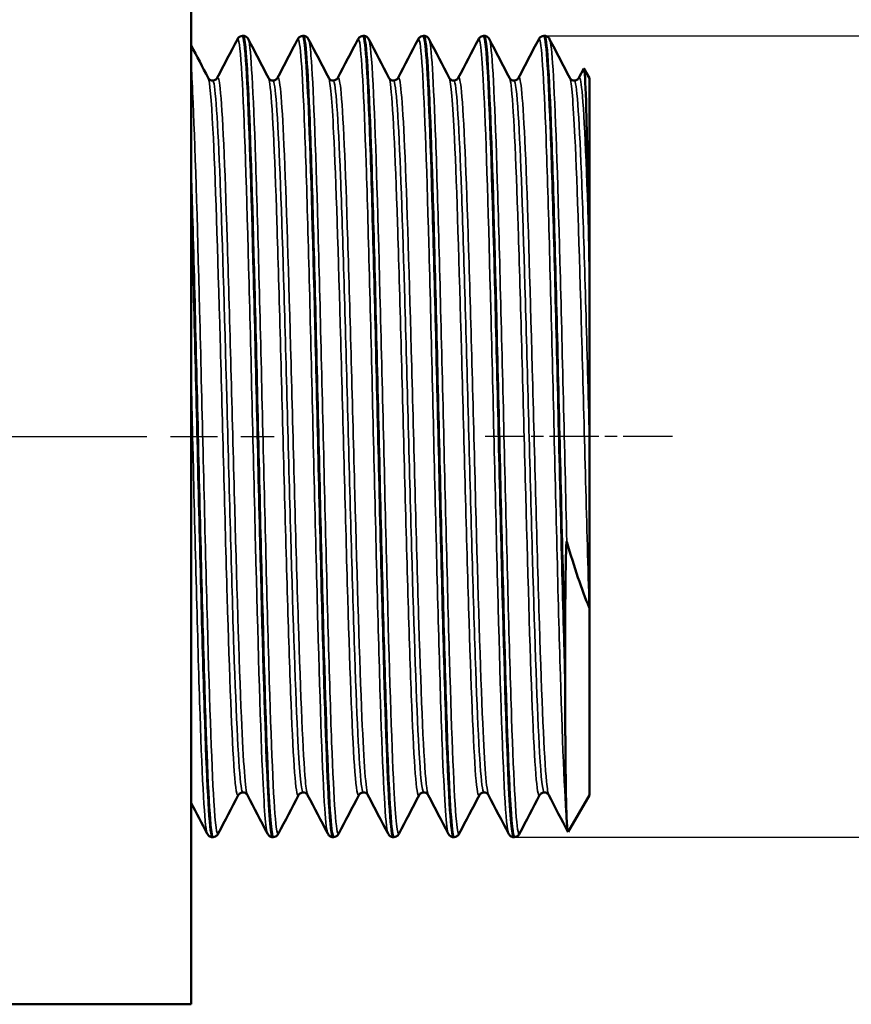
# Model space of a CAD drawing. Header units: millimetres. Extents: x -134 to 755, y -69 to 356.
# Tile 5 of 18: x 67 to 92, y 117 to 147. Entities that reach past the tile are written whole.
import ezdxf

# ---------------------------------------------------------------- set-up
doc = ezdxf.new("R2010")
doc.units = ezdxf.units.MM
doc.linetypes.add('CHAIN', pattern=[0.7087, 0.4724, -0.0591, 0.1181, -0.0591])
for name, color, linetype, lineweight in [('Видимые тонкие (ГОСТ)', 7, 'Continuous', 35), ('Видимый контур (ГОСТ)', 7, 'Continuous', 50), ('Осевая линия (ГОСТ)', 7, 'Continuous', 25), ('Размер (ГОСТ)', 7, 'Continuous', 25)]:
    doc.layers.add(name, color=color, linetype=linetype, lineweight=lineweight)
doc.styles.add('Обычный текст (ГОСТ)', font='GOST Common Italic.ttf')
doc.dimstyles.new('Обычный (ГОСТ)', dxfattribs={"dimtxt": 3.5, "dimasz": 3.5, "dimexe": 1, "dimexo": 0, "dimgap": 0.5, "dimtad": 1, "dimrnd": 1e-08, "dimtxsty": 'Обычный текст (ГОСТ)', "dimblk": 'Filled-1', "dimcen": 0.09, "dimdle": 15, "dimclrd": 256, "dimclre": 256, "dimclrt": 256, "dimazin": 2, "dimtfac": 0.714286, "dimtdec": 3, "dimtmove": 0, "dimatfit": 3, "dimfxl": 1, "dimtolj": 1, "dimlwd": 25, "dimlwe": 25, "dimarcsym": 0})

# ---------------------------------------------------------------- blocks, each defined once
blk = doc.blocks.new('Filled-1')
at = {"color": 0}
for p, q in [((0, 0), (-1, 0.1429)), ((-1, 0.1429), (-1, -0.1429)), ((-1, 0), (0, 0)), ((-1, -0.1429), (0, 0))]:
    blk.add_line(p, q, dxfattribs=at)
at = {"color": 0, "flags": 128}
blk.add_lwpolyline([(-1, -0.1429), (0, 0), (-1, 0.1429), (-1, -0.1429)], dxfattribs=at)
at = {"color": 0}
blk.add_solid([(-1, -0.1429), (0, 0), (-1, 0.1429), (-1, -0.1429)], dxfattribs=at)
blk = doc.blocks.new('*D12')
at = {"layer": 'Defpoints', "color": 0, "linetype": 'Continuous', "transparency": 16777216}
for p in [(82.527, 146.523), (81.637, 122.393), (104.571, 122.393)]:
    blk.add_point(p, dxfattribs=at)
at = {"layer": 'Размер (ГОСТ)', "linetype": 'Continuous', "lineweight": 25, "transparency": 16777216}
for p, q in [((82.527, 146.523), (105.571, 146.523)), ((104.571, 143.023), (104.571, 125.893)), ((81.637, 122.393), (105.571, 122.393))]:
    blk.add_line(p, q, dxfattribs=at)
at = {"layer": 'Размер (ГОСТ)', "linetype": 'Continuous', "lineweight": 25, "transparency": 16777216, "xscale": 3.5, "yscale": 3.5, "zscale": 3.5}
for p, rotation in [((104.571, 146.523), 90), ((104.571, 122.393), 270)]:
    blk.add_blockref('Filled-1', p, dxfattribs=dict(at, rotation=rotation))
at = {"layer": 'Размер (ГОСТ)', "linetype": 'Continuous', "lineweight": 25, "transparency": 16777216, "insert": (100.569, 126.471), "char_height": 3.5, "attachment_point": 1, "rotation": 90, "style": 'Обычный текст (ГОСТ)'}
blk.add_mtext('\\A1; \\fGOST Common|b0|i1;\\H3.5000;G 3/4"', dxfattribs=at)

msp = doc.modelspace()

# ---------------------------------------------------------------- linework, layer by layer
at = {"layer": 'Видимые тонкие (ГОСТ)'}
for points, knots in [([(74.198, 122.502), (74.147, 122.605), (74.096, 123.26), (74.045, 124.404), (73.976, 125.963), (73.907, 128.415), (73.838, 131.174), (73.768, 133.93), (73.699, 136.968), (73.63, 139.56), (73.558, 142.264), (73.486, 144.455), (73.414, 145.569), (73.372, 146.206), (73.331, 146.487), (73.29, 146.41)], [39.316248, 39.316248, 39.316248, 39.316248, 39.844106, 39.844106, 39.844106, 40.56289, 40.56289, 40.56289, 41.280957, 41.280957, 41.280957, 42.02968, 42.02968, 42.02968, 42.457841, 42.457841, 42.457841, 42.457841]), ([(76.014, 122.505), (75.984, 122.562), (75.953, 122.812), (75.923, 123.254), (75.854, 124.265), (75.785, 126.275), (75.716, 128.802), (75.646, 131.328), (75.577, 134.348), (75.508, 137.141), (75.439, 139.932), (75.37, 142.472), (75.301, 144.153), (75.236, 145.73), (75.171, 146.536), (75.106, 146.417)], [33.033063, 33.033063, 33.033063, 33.033063, 33.347234, 33.347234, 33.347234, 34.065546, 34.065546, 34.065546, 34.783514, 34.783514, 34.783514, 35.501158, 35.501158, 35.501158, 36.174655, 36.174655, 36.174655, 36.174655]), ([(81.462, 122.505), (81.423, 122.582), (81.384, 122.983), (81.344, 123.696), (81.275, 124.955), (81.206, 127.176), (81.136, 129.824), (81.067, 132.472), (80.998, 135.524), (80.929, 138.247), (80.859, 140.97), (80.79, 143.341), (80.721, 144.791), (80.665, 145.952), (80.61, 146.515), (80.554, 146.415)], [14.183507, 14.183507, 14.183507, 14.183507, 14.590995, 14.590995, 14.590995, 15.310599, 15.310599, 15.310599, 16.029996, 16.029996, 16.029996, 16.749193, 16.749193, 16.749193, 17.325099, 17.325099, 17.325099, 17.325099]), ([(74.529, 122.503), (74.506, 122.458), (74.484, 122.52), (74.461, 122.692), (74.392, 123.226), (74.323, 124.816), (74.253, 127.081), (74.184, 129.343), (74.115, 132.258), (74.045, 135.126), (73.976, 137.99), (73.907, 140.782), (73.838, 142.832), (73.768, 144.881), (73.699, 146.171), (73.63, 146.395), (73.627, 146.404), (73.624, 146.412), (73.621, 146.418)], [32.940383, 32.940383, 32.940383, 32.940383, 33.173336, 33.173336, 33.173336, 33.893781, 33.893781, 33.893781, 34.613357, 34.613357, 34.613357, 35.332141, 35.332141, 35.332141, 36.050208, 36.050208, 36.050208, 36.081976, 36.081976, 36.081976, 36.081976]), ([(76.345, 122.497), (76.343, 122.493), (76.341, 122.49), (76.339, 122.488), (76.269, 122.417), (76.2, 123.42), (76.131, 125.256), (76.062, 127.091), (75.992, 129.743), (75.923, 132.576), (75.854, 135.407), (75.785, 138.394), (75.716, 140.822), (75.646, 143.25), (75.577, 145.097), (75.508, 145.923), (75.484, 146.206), (75.461, 146.368), (75.437, 146.412)], [26.657198, 26.657198, 26.657198, 26.657198, 26.678756, 26.678756, 26.678756, 27.397811, 27.397811, 27.397811, 28.116485, 28.116485, 28.116485, 28.834797, 28.834797, 28.834797, 29.552765, 29.552765, 29.552765, 29.79879, 29.79879, 29.79879, 29.79879]), ([(77.83, 122.499), (77.819, 122.519), (77.808, 122.565), (77.797, 122.638), (77.728, 123.098), (77.658, 124.626), (77.588, 126.853), (77.519, 129.077), (77.449, 131.98), (77.38, 134.859), (77.31, 137.736), (77.241, 140.564), (77.171, 142.661), (77.102, 144.756), (77.032, 146.103), (76.963, 146.377), (76.949, 146.431), (76.936, 146.443), (76.922, 146.415)], [26.749877, 26.749877, 26.749877, 26.749877, 26.863845, 26.863845, 26.863845, 27.586105, 27.586105, 27.586105, 28.307848, 28.307848, 28.307848, 29.029095, 29.029095, 29.029095, 29.749864, 29.749864, 29.749864, 29.89147, 29.89147, 29.89147, 29.89147]), ([(78.161, 122.502), (78.109, 122.409), (78.058, 122.886), (78.006, 123.893), (77.936, 125.25), (77.867, 127.56), (77.797, 130.262), (77.728, 132.961), (77.658, 136.029), (77.588, 138.723), (77.519, 141.414), (77.449, 143.709), (77.38, 145.051), (77.337, 145.867), (77.295, 146.327), (77.253, 146.411)], [20.374012, 20.374012, 20.374012, 20.374012, 20.9103, 20.9103, 20.9103, 21.633096, 21.633096, 21.633096, 22.355355, 22.355355, 22.355355, 23.077099, 23.077099, 23.077099, 23.515605, 23.515605, 23.515605, 23.515605]), ([(79.646, 122.5), (79.589, 122.616), (79.532, 123.439), (79.475, 124.854), (79.405, 126.566), (79.336, 129.128), (79.267, 131.929), (79.198, 134.729), (79.129, 137.743), (79.06, 140.25), (78.99, 142.757), (78.921, 144.735), (78.852, 145.712), (78.814, 146.25), (78.776, 146.481), (78.738, 146.408)], [20.466692, 20.466692, 20.466692, 20.466692, 21.060418, 21.060418, 21.060418, 21.77834, 21.77834, 21.77834, 22.496098, 22.496098, 22.496098, 23.213698, 23.213698, 23.213698, 23.608285, 23.608285, 23.608285, 23.608285]), ([(79.977, 122.505), (79.948, 122.448), (79.919, 122.569), (79.89, 122.875), (79.82, 123.601), (79.751, 125.361), (79.682, 127.733), (79.613, 130.104), (79.544, 133.067), (79.475, 135.911), (79.405, 138.755), (79.336, 141.457), (79.267, 143.371), (79.201, 145.196), (79.135, 146.288), (79.069, 146.418)], [14.090827, 14.090827, 14.090827, 14.090827, 14.393316, 14.393316, 14.393316, 15.111578, 15.111578, 15.111578, 15.829668, 15.829668, 15.829668, 16.54759, 16.54759, 16.54759, 17.23242, 17.23242, 17.23242, 17.23242]), ([(81.793, 122.499), (81.782, 122.477), (81.771, 122.481), (81.761, 122.511), (81.691, 122.701), (81.622, 123.966), (81.553, 126), (81.483, 128.034), (81.414, 130.819), (81.344, 133.686), (81.275, 136.552), (81.206, 139.475), (81.136, 141.752), (81.067, 144.029), (80.998, 145.641), (80.929, 146.201), (80.914, 146.318), (80.9, 146.389), (80.885, 146.415)], [7.807642, 7.807642, 7.807642, 7.807642, 7.920402, 7.920402, 7.920402, 8.640431, 8.640431, 8.640431, 9.360246, 9.360246, 9.360246, 10.079849, 10.079849, 10.079849, 10.799247, 10.799247, 10.799247, 10.949235, 10.949235, 10.949235, 10.949235]), ([(83.219, 122.858), (83.15, 123.572), (83.08, 125.331), (83.011, 127.711), (82.941, 130.09), (82.872, 133.067), (82.802, 135.925), (82.733, 138.781), (82.663, 141.493), (82.594, 143.406), (82.524, 145.317), (82.455, 146.414), (82.385, 146.431), (82.38, 146.432), (82.375, 146.428), (82.37, 146.418)], [8.10451, 8.10451, 8.10451, 8.10451, 8.826182, 8.826182, 8.826182, 9.547605, 9.547605, 9.547605, 10.268784, 10.268784, 10.268784, 10.989723, 10.989723, 10.989723, 11.041914, 11.041914, 11.041914, 11.041914]), ([(83.219, 131.289), (83.15, 134.067), (83.08, 137.118), (83.011, 139.707), (82.941, 142.295), (82.872, 144.397), (82.802, 145.507), (82.769, 146.044), (82.735, 146.346), (82.701, 146.41)], [2.87376, 2.87376, 2.87376, 2.87376, 3.595433, 3.595433, 3.595433, 4.316856, 4.316856, 4.316856, 4.666049, 4.666049, 4.666049, 4.666049]), ([(72.713, 122.504), (72.669, 122.423), (72.625, 122.749), (72.581, 123.471), (72.512, 124.616), (72.442, 126.747), (72.373, 129.35), (72.304, 131.942), (72.234, 134.979), (72.165, 137.735), (72.096, 140.494), (72.027, 142.947), (71.957, 144.507), (71.938, 144.948), (71.918, 145.32), (71.899, 145.614)], [39.223568, 39.223568, 39.223568, 39.223568, 39.678795, 39.678795, 39.678795, 40.399992, 40.399992, 40.399992, 41.117921, 41.117921, 41.117921, 41.836652, 41.836652, 41.836652, 42.039992, 42.039992, 42.039992, 42.039992]), ([(73.592, 123.663), (73.532, 123.785), (73.472, 124.608), (73.412, 126.006), (73.34, 127.673), (73.269, 130.139), (73.198, 132.778), (73.126, 135.409), (73.055, 138.188), (72.984, 140.412), (72.913, 142.63), (72.842, 144.275), (72.771, 144.933), (72.742, 145.202), (72.713, 145.304), (72.684, 145.247)], [39.321219, 39.321219, 39.321219, 39.321219, 39.943364, 39.943364, 39.943364, 40.684693, 40.684693, 40.684693, 41.423914, 41.423914, 41.423914, 42.161363, 42.161363, 42.161363, 42.462812, 42.462812, 42.462812, 42.462812]), ([(75.408, 123.666), (75.385, 123.708), (75.362, 123.851), (75.339, 124.096), (75.267, 124.862), (75.196, 126.621), (75.124, 128.924), (75.052, 131.223), (74.981, 134.041), (74.909, 136.66), (74.838, 139.276), (74.766, 141.668), (74.695, 143.229), (74.63, 144.653), (74.565, 145.374), (74.5, 145.254)], [33.038034, 33.038034, 33.038034, 33.038034, 33.27638, 33.27638, 33.27638, 34.02026, 34.02026, 34.02026, 34.762681, 34.762681, 34.762681, 35.503927, 35.503927, 35.503927, 36.179626, 36.179626, 36.179626, 36.179626]), ([(77.224, 123.663), (77.164, 123.784), (77.104, 124.604), (77.044, 125.996), (76.973, 127.654), (76.902, 130.108), (76.831, 132.738), (76.76, 135.366), (76.688, 138.145), (76.617, 140.373), (76.546, 142.6), (76.475, 144.256), (76.404, 144.923), (76.375, 145.199), (76.345, 145.305), (76.316, 145.247)], [26.754848, 26.754848, 26.754848, 26.754848, 27.375482, 27.375482, 27.375482, 28.114591, 28.114591, 28.114591, 28.853232, 28.853232, 28.853232, 29.591424, 29.591424, 29.591424, 29.896441, 29.896441, 29.896441, 29.896441]), ([(79.04, 123.666), (79.02, 123.701), (79, 123.813), (78.98, 124.002), (78.907, 124.703), (78.833, 126.47), (78.759, 128.825), (78.687, 131.113), (78.616, 133.931), (78.544, 136.56), (78.473, 139.186), (78.401, 141.598), (78.329, 143.18), (78.264, 144.636), (78.198, 145.376), (78.132, 145.254)], [20.471663, 20.471663, 20.471663, 20.471663, 20.677538, 20.677538, 20.677538, 21.443192, 21.443192, 21.443192, 22.186817, 22.186817, 22.186817, 22.929801, 22.929801, 22.929801, 23.613256, 23.613256, 23.613256, 23.613256]), ([(80.856, 123.663), (80.799, 123.78), (80.742, 124.533), (80.684, 125.82), (80.613, 127.419), (80.542, 129.827), (80.471, 132.438), (80.4, 135.048), (80.329, 137.837), (80.258, 140.103), (80.187, 142.369), (80.116, 144.091), (80.045, 144.836), (80.013, 145.175), (79.98, 145.31), (79.948, 145.247)], [14.188478, 14.188478, 14.188478, 14.188478, 14.782492, 14.782492, 14.782492, 15.520039, 15.520039, 15.520039, 16.257386, 16.257386, 16.257386, 16.994537, 16.994537, 16.994537, 17.33007, 17.33007, 17.33007, 17.33007]), ([(82.672, 123.666), (82.65, 123.706), (82.628, 123.84), (82.606, 124.069), (82.535, 124.808), (82.463, 126.53), (82.392, 128.802), (82.321, 131.073), (82.25, 133.87), (82.178, 136.487), (82.107, 139.103), (82.036, 141.514), (81.965, 143.111), (81.898, 144.611), (81.831, 145.379), (81.764, 145.255)], [7.905292, 7.905292, 7.905292, 7.905292, 8.134688, 8.134688, 8.134688, 8.874273, 8.874273, 8.874273, 9.613611, 9.613611, 9.613611, 10.352706, 10.352706, 10.352706, 11.046885, 11.046885, 11.046885, 11.046885]), ([(83.89, 140.11), (83.819, 142.387), (83.747, 144.113), (83.676, 144.85), (83.644, 145.179), (83.612, 145.309), (83.58, 145.247)], [3.691693, 3.691693, 3.691693, 3.691693, 4.432872, 4.432872, 4.432872, 4.7637, 4.7637, 4.7637, 4.7637]), ([(73.319, 123.668), (73.278, 123.592), (73.238, 123.827), (73.198, 124.372), (73.126, 125.332), (73.055, 127.246), (72.984, 129.629), (72.913, 132.007), (72.842, 134.83), (72.771, 137.388), (72.698, 140.005), (72.625, 142.317), (72.553, 143.72), (72.505, 144.632), (72.458, 145.154), (72.411, 145.249)], [39.218597, 39.218597, 39.218597, 39.218597, 39.638534, 39.638534, 39.638534, 40.377755, 40.377755, 40.377755, 41.115204, 41.115204, 41.115204, 41.869475, 41.869475, 41.869475, 42.36019, 42.36019, 42.36019, 42.36019]), ([(73.455, 123.743), (73.437, 123.741), (73.418, 123.803), (73.4, 123.933), (73.328, 124.437), (73.257, 125.949), (73.185, 128.083), (73.114, 130.211), (73.043, 132.936), (72.971, 135.569), (72.9, 138.195), (72.829, 140.703), (72.758, 142.46), (72.688, 144.191), (72.617, 145.176), (72.547, 145.178)], [39.269908, 39.269908, 39.269908, 39.269908, 39.46106, 39.46106, 39.46106, 40.203846, 40.203846, 40.203846, 40.944533, 40.944533, 40.944533, 41.68346, 41.68346, 41.68346, 42.411501, 42.411501, 42.411501, 42.411501]), ([(75.135, 123.661), (75.131, 123.653), (75.128, 123.649), (75.124, 123.647), (75.052, 123.613), (74.981, 124.616), (74.909, 126.4), (74.838, 128.181), (74.766, 130.723), (74.695, 133.381), (74.624, 136.035), (74.552, 138.779), (74.481, 140.918), (74.41, 143.054), (74.339, 144.566), (74.267, 145.072), (74.254, 145.168), (74.24, 145.228), (74.227, 145.252)], [32.935412, 32.935412, 32.935412, 32.935412, 32.974101, 32.974101, 32.974101, 33.716522, 33.716522, 33.716522, 34.457768, 34.457768, 34.457768, 35.197925, 35.197925, 35.197925, 35.937077, 35.937077, 35.937077, 36.077005, 36.077005, 36.077005, 36.077005]), ([(75.271, 123.743), (75.219, 123.749), (75.167, 124.277), (75.114, 125.281), (75.043, 126.655), (74.971, 128.905), (74.899, 131.457), (74.828, 134.005), (74.756, 136.829), (74.685, 139.208), (74.613, 141.584), (74.542, 143.494), (74.47, 144.452), (74.435, 144.93), (74.399, 145.169), (74.363, 145.169)], [32.986723, 32.986723, 32.986723, 32.986723, 33.529892, 33.529892, 33.529892, 34.273843, 34.273843, 34.273843, 35.016618, 35.016618, 35.016618, 35.758302, 35.758302, 35.758302, 36.128316, 36.128316, 36.128316, 36.128316]), ([(76.951, 123.668), (76.911, 123.593), (76.871, 123.823), (76.831, 124.358), (76.76, 125.308), (76.688, 127.211), (76.617, 129.588), (76.546, 131.963), (76.475, 134.788), (76.404, 137.351), (76.333, 139.913), (76.262, 142.189), (76.191, 143.606), (76.142, 144.587), (76.092, 145.15), (76.043, 145.249)], [26.652227, 26.652227, 26.652227, 26.652227, 27.068433, 27.068433, 27.068433, 27.807073, 27.807073, 27.807073, 28.545265, 28.545265, 28.545265, 29.283029, 29.283029, 29.283029, 29.793819, 29.793819, 29.793819, 29.793819]), ([(77.087, 123.742), (77.071, 123.74), (77.055, 123.788), (77.039, 123.888), (76.968, 124.33), (76.896, 125.778), (76.825, 127.865), (76.754, 129.951), (76.682, 132.654), (76.611, 135.291), (76.54, 137.927), (76.468, 140.47), (76.397, 142.278), (76.326, 144.085), (76.255, 145.14), (76.183, 145.177), (76.182, 145.177), (76.181, 145.178), (76.179, 145.178)], [26.703538, 26.703538, 26.703538, 26.703538, 26.871298, 26.871298, 26.871298, 27.611971, 27.611971, 27.611971, 28.352174, 28.352174, 28.352174, 29.091928, 29.091928, 29.091928, 29.831252, 29.831252, 29.831252, 29.84513, 29.84513, 29.84513, 29.84513]), ([(78.767, 123.66), (78.765, 123.655), (78.762, 123.651), (78.759, 123.649), (78.687, 123.586), (78.616, 124.564), (78.544, 126.332), (78.473, 128.098), (78.401, 130.635), (78.329, 133.298), (78.258, 135.958), (78.186, 138.716), (78.115, 140.87), (78.043, 143.022), (77.972, 144.55), (77.9, 145.066), (77.887, 145.166), (77.873, 145.227), (77.859, 145.252)], [20.369042, 20.369042, 20.369042, 20.369042, 20.397033, 20.397033, 20.397033, 21.140658, 21.140658, 21.140658, 21.883642, 21.883642, 21.883642, 22.626009, 22.626009, 22.626009, 23.367778, 23.367778, 23.367778, 23.510634, 23.510634, 23.510634, 23.510634]), ([(78.904, 123.745), (78.855, 123.75), (78.806, 124.205), (78.757, 125.081), (78.686, 126.372), (78.614, 128.562), (78.542, 131.09), (78.47, 133.616), (78.398, 136.454), (78.327, 138.878), (78.255, 141.3), (78.183, 143.284), (78.112, 144.324), (78.073, 144.885), (78.034, 145.168), (77.996, 145.169)], [20.420352, 20.420352, 20.420352, 20.420352, 20.926427, 20.926427, 20.926427, 21.671632, 21.671632, 21.671632, 22.416195, 22.416195, 22.416195, 23.160137, 23.160137, 23.160137, 23.561945, 23.561945, 23.561945, 23.561945]), ([(80.583, 123.668), (80.546, 123.597), (80.509, 123.791), (80.471, 124.253), (80.4, 125.131), (80.329, 126.969), (80.258, 129.305), (80.187, 131.641), (80.116, 134.452), (80.045, 137.032), (79.974, 139.612), (79.903, 141.936), (79.832, 143.421), (79.78, 144.513), (79.728, 145.144), (79.675, 145.25)], [14.085856, 14.085856, 14.085856, 14.085856, 14.47388, 14.47388, 14.47388, 15.211227, 15.211227, 15.211227, 15.948378, 15.948378, 15.948378, 16.685339, 16.685339, 16.685339, 17.227449, 17.227449, 17.227449, 17.227449]), ([(80.72, 123.74), (80.708, 123.739), (80.697, 123.762), (80.686, 123.81), (80.615, 124.116), (80.544, 125.432), (80.472, 127.426), (80.401, 129.418), (80.33, 132.069), (80.259, 134.709), (80.188, 137.348), (80.117, 139.95), (80.045, 141.86), (79.974, 143.769), (79.903, 144.966), (79.832, 145.151), (79.825, 145.169), (79.818, 145.177), (79.812, 145.177)], [14.137167, 14.137167, 14.137167, 14.137167, 14.253356, 14.253356, 14.253356, 14.992478, 14.992478, 14.992478, 15.731399, 15.731399, 15.731399, 16.470123, 16.470123, 16.470123, 17.208656, 17.208656, 17.208656, 17.27876, 17.27876, 17.27876, 17.27876]), ([(82.399, 123.66), (82.397, 123.656), (82.395, 123.652), (82.392, 123.65), (82.321, 123.581), (82.25, 124.539), (82.178, 126.283), (82.107, 128.026), (82.036, 130.537), (81.965, 133.182), (81.894, 135.827), (81.822, 138.579), (81.751, 140.745), (81.68, 142.911), (81.609, 144.469), (81.538, 145.028), (81.522, 145.15), (81.507, 145.224), (81.491, 145.251)], [7.802671, 7.802671, 7.802671, 7.802671, 7.828114, 7.828114, 7.828114, 8.567452, 8.567452, 8.567452, 9.306547, 9.306547, 9.306547, 10.045406, 10.045406, 10.045406, 10.784034, 10.784034, 10.784034, 10.944264, 10.944264, 10.944264, 10.944264]), ([(82.536, 123.745), (82.49, 123.748), (82.444, 124.154), (82.397, 124.942), (82.326, 126.161), (82.255, 128.282), (82.183, 130.768), (82.112, 133.253), (82.041, 136.078), (81.969, 138.527), (81.898, 140.974), (81.827, 143.022), (81.755, 144.152), (81.713, 144.825), (81.67, 145.168), (81.628, 145.17)], [7.853982, 7.853982, 7.853982, 7.853982, 8.332504, 8.332504, 8.332504, 9.073425, 9.073425, 9.073425, 9.814102, 9.814102, 9.814102, 10.554542, 10.554542, 10.554542, 10.995574, 10.995574, 10.995574, 10.995574]), ([(83.89, 129.312), (83.819, 131.661), (83.747, 134.49), (83.676, 137.081), (83.604, 139.672), (83.533, 141.999), (83.462, 143.473), (83.41, 144.534), (83.359, 145.146), (83.307, 145.25)], [2.645534, 2.645534, 2.645534, 2.645534, 3.386713, 3.386713, 3.386713, 4.127613, 4.127613, 4.127613, 4.661078, 4.661078, 4.661078, 4.661078]), ([(83.899, 134.428), (83.827, 137.082), (83.756, 139.726), (83.684, 141.686), (83.612, 143.645), (83.541, 144.902), (83.469, 145.136), (83.461, 145.164), (83.452, 145.177), (83.444, 145.176)], [3.138807, 3.138807, 3.138807, 3.138807, 3.881578, 3.881578, 3.881578, 4.624069, 4.624069, 4.624069, 4.712389, 4.712389, 4.712389, 4.712389]), ([(72.382, 122.497), (72.379, 122.503), (72.376, 122.511), (72.373, 122.52), (72.304, 122.743), (72.234, 124.031), (72.165, 126.078), (72.096, 128.127), (72.027, 130.918), (71.957, 133.782), (71.938, 134.592), (71.918, 135.407), (71.899, 136.21)], [45.599433, 45.599433, 45.599433, 45.599433, 45.630741, 45.630741, 45.630741, 46.34867, 46.34867, 46.34867, 47.067402, 47.067402, 47.067402, 47.270741, 47.270741, 47.270741, 47.270741])]:
    msp.add_open_spline(points, degree=3, knots=knots, dxfattribs=at)
at = {"layer": 'Видимый контур (ГОСТ)'}
for p, q in [((71.899, 117.358), (71.899, 151.558)), ((73.447, 146.523), (73.464, 146.523)), ((75.263, 146.523), (75.28, 146.523)), ((77.079, 146.523), (77.096, 146.523)), ((78.895, 146.523), (78.912, 146.523)), ((80.711, 146.523), (80.728, 146.523)), ((82.527, 146.523), (82.544, 146.523)), ((83.58, 145.255), (83.727, 145.537)), ((83.899, 145.254), (83.735, 145.538)), ((83.899, 139.539), (83.899, 145.254)), ((83.899, 139.539), (83.899, 134.428)), ((83.899, 134.428), (83.899, 129.324)), ((83.899, 123.661), (83.899, 129.324)), ((83.166, 127.828), (83.166, 127.248)), ((83.899, 123.661), (83.257, 122.55)), ((72.539, 122.393), (72.556, 122.393)), ((74.355, 122.393), (74.372, 122.393)), ((76.171, 122.393), (76.188, 122.393)), ((77.987, 122.393), (78.004, 122.393)), ((79.803, 122.393), (79.82, 122.393)), ((81.619, 122.393), (81.636, 122.393)), ((50.929, 117.358), (71.899, 117.358))]:
    msp.add_line(p, q, dxfattribs=at)
for points, knots in [([(73.29, 146.418), (73.297, 146.433), (73.307, 146.45), (73.34, 146.482), (73.355, 146.494), (73.395, 146.514), (73.42, 146.521), (73.446, 146.523)], [0, 0, 0, 0, 0.02818101, 0.02818101, 0.04284015, 0.04284015, 0.05802253, 0.05802253, 0.05802253, 0.05802253]), ([(73.446, 146.515), (73.485, 146.515), (73.524, 146.2), (73.562, 145.574), (73.631, 144.451), (73.701, 142.338), (73.77, 139.741), (73.839, 137.144), (73.908, 134.086), (73.977, 131.299), (74.047, 128.512), (74.116, 126.02), (74.185, 124.418), (74.242, 123.107), (74.298, 122.402), (74.355, 122.396)], [-42.412568, -42.412568, -42.412568, -42.412568, -42.01235, -42.01235, -42.01235, -41.293956, -41.293956, -41.293956, -40.575771, -40.575771, -40.575771, -39.85779, -39.85779, -39.85779, -39.269908, -39.269908, -39.269908, -39.269908]), ([(73.464, 146.523), (73.501, 146.521), (73.535, 146.507), (73.579, 146.477), (73.592, 146.462), (73.61, 146.437), (73.616, 146.427), (73.621, 146.418)], [0, 0, 0, 0, 0.02098039, 0.02098039, 0.04046076, 0.04046076, 0.05799333, 0.05799333, 0.05799333, 0.05799333]), ([(74.372, 122.398), (74.322, 122.401), (74.272, 122.943), (74.222, 123.978), (74.153, 125.409), (74.084, 127.771), (74.014, 130.499), (73.945, 133.224), (73.876, 136.29), (73.807, 138.966), (73.738, 141.639), (73.669, 143.9), (73.6, 145.208), (73.555, 146.068), (73.509, 146.511), (73.464, 146.515)], [32.985656, 32.985656, 32.985656, 32.985656, 33.505113, 33.505113, 33.505113, 34.223196, 34.223196, 34.223196, 34.940501, 34.940501, 34.940501, 35.657103, 35.657103, 35.657103, 36.128316, 36.128316, 36.128316, 36.128316]), ([(75.106, 146.418), (75.114, 146.433), (75.123, 146.45), (75.156, 146.482), (75.171, 146.494), (75.211, 146.514), (75.236, 146.521), (75.263, 146.523)], [0, 0, 0, 0, 0.02818101, 0.02818101, 0.04284015, 0.04284015, 0.05802253, 0.05802253, 0.05802253, 0.05802253]), ([(75.263, 146.519), (75.318, 146.515), (75.373, 145.844), (75.429, 144.586), (75.498, 143.02), (75.567, 140.559), (75.636, 137.789), (75.705, 135.019), (75.774, 131.965), (75.843, 129.354), (75.912, 126.743), (75.981, 124.598), (76.05, 123.43), (76.09, 122.748), (76.131, 122.402), (76.171, 122.4)], [-36.129382, -36.129382, -36.129382, -36.129382, -35.553919, -35.553919, -35.553919, -34.837233, -34.837233, -34.837233, -34.120713, -34.120713, -34.120713, -33.404356, -33.404356, -33.404356, -32.986723, -32.986723, -32.986723, -32.986723]), ([(75.28, 146.523), (75.317, 146.521), (75.351, 146.507), (75.395, 146.477), (75.408, 146.462), (75.426, 146.437), (75.432, 146.427), (75.437, 146.418)], [0, 0, 0, 0, 0.02098039, 0.02098039, 0.04046076, 0.04046076, 0.05799333, 0.05799333, 0.05799333, 0.05799333]), ([(76.188, 122.401), (76.157, 122.399), (76.125, 122.606), (76.094, 123.024), (76.025, 123.946), (75.956, 125.883), (75.887, 128.374), (75.818, 130.864), (75.749, 133.885), (75.679, 136.717), (75.61, 139.548), (75.541, 142.165), (75.472, 143.945), (75.408, 145.6), (75.344, 146.518), (75.28, 146.522)], [26.702471, 26.702471, 26.702471, 26.702471, 27.028596, 27.028596, 27.028596, 27.745837, 27.745837, 27.745837, 28.46272, 28.46272, 28.46272, 29.179264, 29.179264, 29.179264, 29.84513, 29.84513, 29.84513, 29.84513]), ([(76.922, 146.418), (76.93, 146.433), (76.94, 146.45), (76.972, 146.482), (76.987, 146.494), (77.027, 146.514), (77.052, 146.521), (77.079, 146.523)], [0, 0, 0, 0, 0.02818101, 0.02818101, 0.04284015, 0.04284015, 0.05802253, 0.05802253, 0.05802253, 0.05802253]), ([(77.079, 146.522), (77.086, 146.523), (77.093, 146.513), (77.1, 146.491), (77.169, 146.283), (77.239, 144.989), (77.308, 142.922), (77.378, 140.856), (77.447, 138.036), (77.517, 135.142), (77.586, 132.25), (77.655, 129.309), (77.725, 127.027), (77.794, 124.747), (77.863, 123.144), (77.933, 122.604), (77.951, 122.464), (77.969, 122.395), (77.987, 122.398)], [-29.846197, -29.846197, -29.846197, -29.846197, -29.773207, -29.773207, -29.773207, -29.051893, -29.051893, -29.051893, -28.331108, -28.331108, -28.331108, -27.610835, -27.610835, -27.610835, -26.891052, -26.891052, -26.891052, -26.703538, -26.703538, -26.703538, -26.703538]), ([(77.096, 146.523), (77.133, 146.521), (77.167, 146.507), (77.211, 146.477), (77.224, 146.462), (77.242, 146.437), (77.248, 146.427), (77.253, 146.418)], [0, 0, 0, 0, 0.02098039, 0.02098039, 0.04046076, 0.04046076, 0.05799333, 0.05799333, 0.05799333, 0.05799333]), ([(78.004, 122.396), (77.991, 122.394), (77.978, 122.428), (77.965, 122.501), (77.896, 122.888), (77.826, 124.353), (77.757, 126.542), (77.687, 128.73), (77.618, 131.621), (77.549, 134.52), (77.479, 137.417), (77.41, 140.295), (77.34, 142.462), (77.271, 144.628), (77.202, 146.065), (77.132, 146.428), (77.12, 146.491), (77.108, 146.521), (77.096, 146.52)], [20.419285, 20.419285, 20.419285, 20.419285, 20.554216, 20.554216, 20.554216, 21.27553, 21.27553, 21.27553, 21.996314, 21.996314, 21.996314, 22.716588, 22.716588, 22.716588, 23.436371, 23.436371, 23.436371, 23.561945, 23.561945, 23.561945, 23.561945]), ([(78.738, 146.418), (78.746, 146.433), (78.756, 146.45), (78.788, 146.482), (78.803, 146.494), (78.843, 146.514), (78.868, 146.521), (78.895, 146.523)], [0, 0, 0, 0, 0.02818101, 0.02818101, 0.04284015, 0.04284015, 0.05802253, 0.05802253, 0.05802253, 0.05802253]), ([(78.895, 146.516), (78.92, 146.519), (78.946, 146.384), (78.971, 146.107), (79.04, 145.357), (79.109, 143.571), (79.178, 141.175), (79.248, 138.78), (79.317, 135.796), (79.386, 132.936), (79.455, 130.077), (79.524, 127.367), (79.593, 125.45), (79.662, 123.533), (79.731, 122.427), (79.8, 122.393), (79.801, 122.393), (79.802, 122.393), (79.803, 122.393)], [-23.563012, -23.563012, -23.563012, -23.563012, -23.298827, -23.298827, -23.298827, -22.581586, -22.581586, -22.581586, -21.864703, -21.864703, -21.864703, -21.148159, -21.148159, -21.148159, -20.431935, -20.431935, -20.431935, -20.420352, -20.420352, -20.420352, -20.420352]), ([(78.912, 146.523), (78.949, 146.521), (78.983, 146.507), (79.027, 146.477), (79.04, 146.462), (79.058, 146.437), (79.064, 146.427), (79.069, 146.418)], [0, 0, 0, 0, 0.02098039, 0.02098039, 0.04046076, 0.04046076, 0.05799333, 0.05799333, 0.05799333, 0.05799333]), ([(79.82, 122.394), (79.759, 122.397), (79.698, 123.231), (79.636, 124.754), (79.567, 126.467), (79.498, 129.037), (79.429, 131.851), (79.36, 134.665), (79.291, 137.698), (79.222, 140.229), (79.153, 142.759), (79.084, 144.764), (79.015, 145.767), (78.981, 146.266), (78.946, 146.515), (78.912, 146.514)], [14.1361, 14.1361, 14.1361, 14.1361, 14.773504, 14.773504, 14.773504, 15.49019, 15.49019, 15.49019, 16.206709, 16.206709, 16.206709, 16.923067, 16.923067, 16.923067, 17.27876, 17.27876, 17.27876, 17.27876]), ([(80.554, 146.418), (80.562, 146.433), (80.572, 146.45), (80.604, 146.482), (80.619, 146.494), (80.659, 146.514), (80.684, 146.521), (80.711, 146.523)], [0, 0, 0, 0, 0.02818101, 0.02818101, 0.04284015, 0.04284015, 0.05802253, 0.05802253, 0.05802253, 0.05802253]), ([(80.711, 146.516), (80.755, 146.514), (80.799, 146.098), (80.843, 145.287), (80.912, 144.015), (80.981, 141.779), (81.051, 139.114), (81.12, 136.453), (81.189, 133.388), (81.258, 130.651), (81.327, 127.916), (81.396, 125.532), (81.465, 124.067), (81.517, 122.977), (81.568, 122.405), (81.619, 122.398)], [-17.279826, -17.279826, -17.279826, -17.279826, -16.82231, -16.82231, -16.82231, -16.104226, -16.104226, -16.104226, -15.386921, -15.386921, -15.386921, -14.670319, -14.670319, -14.670319, -14.137167, -14.137167, -14.137167, -14.137167]), ([(80.728, 146.523), (80.765, 146.521), (80.799, 146.507), (80.843, 146.477), (80.856, 146.462), (80.875, 146.437), (80.88, 146.427), (80.885, 146.418)], [0, 0, 0, 0, 0.02098039, 0.02098039, 0.04046076, 0.04046076, 0.05799333, 0.05799333, 0.05799333, 0.05799333]), ([(81.637, 122.4), (81.592, 122.401), (81.547, 122.826), (81.503, 123.653), (81.434, 124.938), (81.365, 127.185), (81.295, 129.856), (81.226, 132.526), (81.157, 135.596), (81.088, 138.332), (81.019, 141.066), (80.949, 143.443), (80.88, 144.892), (80.83, 145.954), (80.779, 146.512), (80.728, 146.518)], [7.852915, 7.852915, 7.852915, 7.852915, 8.315072, 8.315072, 8.315072, 9.033466, 9.033466, 9.033466, 9.751652, 9.751652, 9.751652, 10.469633, 10.469633, 10.469633, 10.995574, 10.995574, 10.995574, 10.995574]), ([(82.37, 146.418), (82.378, 146.433), (82.388, 146.45), (82.421, 146.482), (82.435, 146.494), (82.475, 146.514), (82.501, 146.521), (82.527, 146.523)], [0, 0, 0, 0, 0.02818101, 0.02818101, 0.04284015, 0.04284015, 0.05802253, 0.05802253, 0.05802253, 0.05802253]), ([(82.527, 146.522), (82.593, 146.522), (82.659, 145.544), (82.726, 143.794), (82.795, 141.97), (82.864, 139.323), (82.933, 136.484), (83.002, 133.643), (83.071, 130.634), (83.14, 128.174), (83.149, 127.856), (83.158, 127.547), (83.166, 127.248)], [-10.996641, -10.996641, -10.996641, -10.996641, -10.309651, -10.309651, -10.309651, -9.593496, -9.593496, -9.593496, -8.877013, -8.877013, -8.877013, -8.784275, -8.784275, -8.784275, -8.784275]), ([(83.166, 127.828), (83.097, 130.248), (83.028, 133.254), (82.958, 136.123), (82.889, 138.991), (82.82, 141.696), (82.75, 143.589), (82.682, 145.461), (82.613, 146.522), (82.544, 146.523)], [2.559837, 2.559837, 2.559837, 2.559837, 3.280072, 3.280072, 3.280072, 4.000061, 4.000061, 4.000061, 4.712389, 4.712389, 4.712389, 4.712389]), ([(82.545, 146.523), (82.581, 146.521), (82.615, 146.507), (82.659, 146.477), (82.672, 146.462), (82.691, 146.437), (82.697, 146.427), (82.701, 146.418)], [0, 0, 0, 0, 0.02098039, 0.02098039, 0.04046076, 0.04046076, 0.05799333, 0.05799333, 0.05799333, 0.05799333]), ([(83.89, 140.11), (83.877, 140.925), (83.864, 141.674), (83.837, 143.01), (83.824, 143.589), (83.791, 144.781), (83.771, 145.248), (83.744, 145.521), (83.735, 145.553), (83.727, 145.537)], [-5.04936, -5.04936, -5.04936, -5.04936, -4.766109, -4.766109, -4.481088, -4.481088, -4.050631, -4.050631, -3.871333, -3.871333, -3.871333, -3.871333]), ([(72.411, 145.255), (72.414, 145.249), (72.419, 145.238), (72.446, 145.212), (72.46, 145.202), (72.497, 145.184), (72.522, 145.178), (72.547, 145.178)], [0, 0, 0, 0, 0.0282149, 0.0282149, 0.04301792, 0.04301792, 0.0583715, 0.0583715, 0.0583715, 0.0583715]), ([(72.547, 145.178), (72.583, 145.178), (72.617, 145.191), (72.656, 145.218), (72.666, 145.23), (72.679, 145.246), (72.682, 145.252), (72.684, 145.255)], [0, 0, 0, 0, 0.02189112, 0.02189112, 0.04086369, 0.04086369, 0.05834631, 0.05834631, 0.05834631, 0.05834631]), ([(74.227, 145.255), (74.23, 145.249), (74.235, 145.238), (74.262, 145.212), (74.276, 145.202), (74.313, 145.184), (74.338, 145.178), (74.363, 145.178)], [0, 0, 0, 0, 0.0282149, 0.0282149, 0.04301792, 0.04301792, 0.0583715, 0.0583715, 0.0583715, 0.0583715]), ([(74.363, 145.178), (74.399, 145.178), (74.433, 145.191), (74.472, 145.218), (74.482, 145.23), (74.495, 145.246), (74.498, 145.252), (74.5, 145.255)], [0, 0, 0, 0, 0.02189112, 0.02189112, 0.04086369, 0.04086369, 0.05834631, 0.05834631, 0.05834631, 0.05834631]), ([(76.043, 145.255), (76.046, 145.249), (76.051, 145.238), (76.079, 145.212), (76.092, 145.202), (76.13, 145.184), (76.154, 145.178), (76.179, 145.178)], [0, 0, 0, 0, 0.0282149, 0.0282149, 0.04301792, 0.04301792, 0.0583715, 0.0583715, 0.0583715, 0.0583715]), ([(76.179, 145.178), (76.215, 145.178), (76.249, 145.191), (76.288, 145.218), (76.299, 145.23), (76.311, 145.246), (76.314, 145.252), (76.316, 145.255)], [0, 0, 0, 0, 0.02189112, 0.02189112, 0.04086369, 0.04086369, 0.05834631, 0.05834631, 0.05834631, 0.05834631]), ([(77.859, 145.255), (77.862, 145.249), (77.867, 145.238), (77.895, 145.212), (77.908, 145.202), (77.946, 145.184), (77.97, 145.178), (77.996, 145.178)], [0, 0, 0, 0, 0.0282149, 0.0282149, 0.04301792, 0.04301792, 0.0583715, 0.0583715, 0.0583715, 0.0583715]), ([(77.996, 145.178), (78.031, 145.178), (78.065, 145.191), (78.104, 145.218), (78.115, 145.23), (78.127, 145.246), (78.13, 145.252), (78.132, 145.255)], [0, 0, 0, 0, 0.02189112, 0.02189112, 0.04086369, 0.04086369, 0.05834631, 0.05834631, 0.05834631, 0.05834631]), ([(79.675, 145.255), (79.678, 145.249), (79.684, 145.238), (79.711, 145.212), (79.724, 145.202), (79.762, 145.184), (79.787, 145.178), (79.812, 145.178)], [0, 0, 0, 0, 0.0282149, 0.0282149, 0.04301792, 0.04301792, 0.0583715, 0.0583715, 0.0583715, 0.0583715]), ([(79.812, 145.178), (79.847, 145.178), (79.882, 145.191), (79.921, 145.218), (79.931, 145.23), (79.943, 145.246), (79.946, 145.252), (79.948, 145.255)], [0, 0, 0, 0, 0.02189112, 0.02189112, 0.04086369, 0.04086369, 0.05834631, 0.05834631, 0.05834631, 0.05834631]), ([(81.491, 145.255), (81.494, 145.249), (81.5, 145.238), (81.527, 145.212), (81.54, 145.202), (81.578, 145.184), (81.603, 145.178), (81.628, 145.178)], [0, 0, 0, 0, 0.0282149, 0.0282149, 0.04301792, 0.04301792, 0.0583715, 0.0583715, 0.0583715, 0.0583715]), ([(81.628, 145.178), (81.664, 145.178), (81.698, 145.191), (81.737, 145.218), (81.747, 145.23), (81.759, 145.246), (81.762, 145.252), (81.764, 145.255)], [0, 0, 0, 0, 0.02189112, 0.02189112, 0.04086369, 0.04086369, 0.05834631, 0.05834631, 0.05834631, 0.05834631]), ([(83.307, 145.255), (83.31, 145.249), (83.316, 145.238), (83.343, 145.212), (83.356, 145.202), (83.394, 145.184), (83.419, 145.178), (83.444, 145.178)], [0, 0, 0, 0, 0.0282149, 0.0282149, 0.04301792, 0.04301792, 0.0583715, 0.0583715, 0.0583715, 0.0583715]), ([(83.444, 145.178), (83.48, 145.178), (83.514, 145.191), (83.553, 145.218), (83.563, 145.23), (83.575, 145.246), (83.578, 145.252), (83.58, 145.255)], [0, 0, 0, 0, 0.02189112, 0.02189112, 0.04086369, 0.04086369, 0.05834631, 0.05834631, 0.05834631, 0.05834631]), ([(72.556, 122.393), (72.553, 122.393), (72.55, 122.394), (72.547, 122.398), (72.478, 122.48), (72.409, 123.645), (72.34, 125.612), (72.271, 127.571), (72.202, 130.308), (72.133, 133.172), (72.064, 136.037), (71.995, 139.004), (71.925, 141.366), (71.917, 141.672), (71.908, 141.968), (71.899, 142.253)], [39.268841, 39.268841, 39.268841, 39.268841, 39.298556, 39.298556, 39.298556, 40.017772, 40.017772, 40.017772, 40.733926, 40.733926, 40.733926, 41.45041, 41.45041, 41.45041, 41.543148, 41.543148, 41.543148, 41.543148]), ([(71.899, 141.699), (71.968, 139.382), (72.037, 136.423), (72.107, 133.535), (72.176, 130.648), (72.246, 127.857), (72.315, 125.832), (72.384, 123.808), (72.454, 122.568), (72.523, 122.411), (72.528, 122.399), (72.533, 122.393), (72.539, 122.393)], [-47.767586, -47.767586, -47.767586, -47.767586, -47.04735, -47.04735, -47.04735, -46.327362, -46.327362, -46.327362, -45.607616, -45.607616, -45.607616, -45.553093, -45.553093, -45.553093, -45.553093]), ([(83.166, 127.828), (83.167, 129.17), (83.178, 130.345), (83.195, 131.028), (83.2, 131.171), (83.208, 131.255), (83.209, 131.271), (83.212, 131.285), (83.212, 131.288), (83.213, 131.291), (83.214, 131.292), (83.214, 131.294), (83.215, 131.294), (83.215, 131.295), (83.215, 131.295), (83.216, 131.295), (83.216, 131.295), (83.217, 131.295), (83.217, 131.294), (83.218, 131.293), (83.219, 131.291), (83.219, 131.289)], [-0.08370837, -0.08370837, -0.08370837, -0.08370837, -0.02775458, -0.02775458, -0.00695173, -0.00695173, -0.00317568, -0.00317568, -0.00214868, -0.00214868, -0.00173698, -0.00173698, -0.00150683, -0.00150683, -0.00131944, -0.00131944, -0.00110964, -0.00110964, -0.00078481, -0.00078481, 0, 0, 0, 0]), ([(83.219, 131.289), (83.329, 130.908), (83.441, 130.548), (83.664, 129.888), (83.776, 129.587), (83.89, 129.312)], [-0.2926287, -0.2926287, -0.2926287, -0.2926287, -0.1433751, -0.1433751, 0, 0, 0, 0]), ([(83.89, 129.312), (83.891, 129.31), (83.891, 129.309), (83.892, 129.308), (83.893, 129.308), (83.893, 129.308), (83.894, 129.308), (83.894, 129.309), (83.894, 129.309), (83.895, 129.31), (83.895, 129.311), (83.896, 129.313), (83.897, 129.315), (83.898, 129.319), (83.898, 129.321), (83.899, 129.324)], [-0.61875625, -0.61875625, -0.61875625, -0.61875625, -0.61079654, -0.61079654, -0.60798603, -0.60798603, -0.60582736, -0.60582736, -0.60350584, -0.60350584, -0.60006669, -0.60006669, -0.59362257, -0.59362257, -0.58629588, -0.58629588, -0.58629588, -0.58629588]), ([(83.219, 122.858), (83.202, 123.163), (83.19, 123.697), (83.173, 125.184), (83.167, 126.139), (83.166, 127.248)], [-0.8193964, -0.8193964, -0.8193964, -0.8193964, -0.415149, -0.415149, 0, 0, 0, 0]), ([(73.455, 123.738), (73.419, 123.738), (73.385, 123.724), (73.346, 123.698), (73.336, 123.686), (73.324, 123.669), (73.321, 123.664), (73.319, 123.66)], [0, 0, 0, 0, 0.02189112, 0.02189112, 0.04086369, 0.04086369, 0.05834631, 0.05834631, 0.05834631, 0.05834631]), ([(73.592, 123.66), (73.589, 123.666), (73.583, 123.677), (73.556, 123.703), (73.543, 123.714), (73.505, 123.731), (73.48, 123.738), (73.455, 123.738)], [0, 0, 0, 0, 0.0282149, 0.0282149, 0.04301792, 0.04301792, 0.0583715, 0.0583715, 0.0583715, 0.0583715]), ([(75.271, 123.738), (75.236, 123.738), (75.202, 123.724), (75.162, 123.698), (75.152, 123.686), (75.14, 123.669), (75.137, 123.664), (75.135, 123.66)], [0, 0, 0, 0, 0.02189112, 0.02189112, 0.04086369, 0.04086369, 0.05834631, 0.05834631, 0.05834631, 0.05834631]), ([(75.408, 123.66), (75.405, 123.666), (75.4, 123.677), (75.372, 123.703), (75.359, 123.714), (75.321, 123.731), (75.296, 123.738), (75.271, 123.738)], [0, 0, 0, 0, 0.0282149, 0.0282149, 0.04301792, 0.04301792, 0.0583715, 0.0583715, 0.0583715, 0.0583715]), ([(77.087, 123.738), (77.052, 123.738), (77.018, 123.724), (76.979, 123.698), (76.968, 123.686), (76.956, 123.669), (76.953, 123.664), (76.951, 123.66)], [0, 0, 0, 0, 0.02189112, 0.02189112, 0.04086369, 0.04086369, 0.05834631, 0.05834631, 0.05834631, 0.05834631]), ([(77.224, 123.66), (77.221, 123.666), (77.216, 123.677), (77.188, 123.703), (77.175, 123.714), (77.137, 123.731), (77.113, 123.738), (77.087, 123.738)], [0, 0, 0, 0, 0.0282149, 0.0282149, 0.04301792, 0.04301792, 0.0583715, 0.0583715, 0.0583715, 0.0583715]), ([(78.904, 123.738), (78.868, 123.738), (78.834, 123.724), (78.795, 123.698), (78.784, 123.686), (78.772, 123.669), (78.769, 123.664), (78.767, 123.66)], [0, 0, 0, 0, 0.02189112, 0.02189112, 0.04086369, 0.04086369, 0.05834631, 0.05834631, 0.05834631, 0.05834631]), ([(79.04, 123.66), (79.037, 123.666), (79.032, 123.677), (79.004, 123.703), (78.991, 123.714), (78.954, 123.731), (78.929, 123.738), (78.904, 123.738)], [0, 0, 0, 0, 0.0282149, 0.0282149, 0.04301792, 0.04301792, 0.0583715, 0.0583715, 0.0583715, 0.0583715]), ([(80.72, 123.738), (80.684, 123.738), (80.65, 123.724), (80.611, 123.698), (80.601, 123.686), (80.588, 123.669), (80.585, 123.664), (80.583, 123.66)], [0, 0, 0, 0, 0.02189112, 0.02189112, 0.04086369, 0.04086369, 0.05834631, 0.05834631, 0.05834631, 0.05834631]), ([(80.856, 123.66), (80.853, 123.666), (80.848, 123.677), (80.821, 123.703), (80.807, 123.714), (80.77, 123.731), (80.745, 123.738), (80.72, 123.738)], [0, 0, 0, 0, 0.0282149, 0.0282149, 0.04301792, 0.04301792, 0.0583715, 0.0583715, 0.0583715, 0.0583715]), ([(82.536, 123.738), (82.5, 123.738), (82.466, 123.724), (82.427, 123.698), (82.417, 123.686), (82.404, 123.669), (82.401, 123.664), (82.399, 123.66)], [0, 0, 0, 0, 0.02189112, 0.02189112, 0.04086369, 0.04086369, 0.05834631, 0.05834631, 0.05834631, 0.05834631]), ([(82.672, 123.66), (82.669, 123.666), (82.664, 123.677), (82.637, 123.703), (82.623, 123.714), (82.586, 123.731), (82.561, 123.738), (82.536, 123.738)], [0, 0, 0, 0, 0.0282149, 0.0282149, 0.04301792, 0.04301792, 0.0583715, 0.0583715, 0.0583715, 0.0583715]), ([(72.538, 122.393), (72.502, 122.394), (72.468, 122.408), (72.424, 122.439), (72.411, 122.454), (72.392, 122.478), (72.386, 122.488), (72.382, 122.497)], [0, 0, 0, 0, 0.02098039, 0.02098039, 0.04046076, 0.04046076, 0.05799333, 0.05799333, 0.05799333, 0.05799333]), ([(72.713, 122.497), (72.705, 122.482), (72.695, 122.465), (72.662, 122.433), (72.648, 122.421), (72.608, 122.401), (72.582, 122.394), (72.556, 122.393)], [0, 0, 0, 0, 0.02818101, 0.02818101, 0.04284015, 0.04284015, 0.05802253, 0.05802253, 0.05802253, 0.05802253]), ([(74.355, 122.393), (74.318, 122.394), (74.284, 122.408), (74.24, 122.439), (74.227, 122.454), (74.208, 122.478), (74.203, 122.488), (74.198, 122.497)], [0, 0, 0, 0, 0.02098039, 0.02098039, 0.04046076, 0.04046076, 0.05799333, 0.05799333, 0.05799333, 0.05799333]), ([(74.529, 122.497), (74.521, 122.482), (74.511, 122.465), (74.479, 122.433), (74.464, 122.421), (74.424, 122.401), (74.399, 122.394), (74.372, 122.393)], [0, 0, 0, 0, 0.02818101, 0.02818101, 0.04284015, 0.04284015, 0.05802253, 0.05802253, 0.05802253, 0.05802253]), ([(76.171, 122.393), (76.134, 122.394), (76.1, 122.408), (76.056, 122.439), (76.043, 122.454), (76.025, 122.478), (76.019, 122.488), (76.014, 122.497)], [0, 0, 0, 0, 0.02098039, 0.02098039, 0.04046076, 0.04046076, 0.05799333, 0.05799333, 0.05799333, 0.05799333]), ([(76.345, 122.497), (76.337, 122.482), (76.327, 122.465), (76.295, 122.433), (76.28, 122.421), (76.24, 122.401), (76.215, 122.394), (76.188, 122.393)], [0, 0, 0, 0, 0.02818101, 0.02818101, 0.04284015, 0.04284015, 0.05802253, 0.05802253, 0.05802253, 0.05802253]), ([(77.987, 122.393), (77.95, 122.394), (77.916, 122.408), (77.872, 122.439), (77.859, 122.454), (77.841, 122.478), (77.835, 122.488), (77.83, 122.497)], [0, 0, 0, 0, 0.02098039, 0.02098039, 0.04046076, 0.04046076, 0.05799333, 0.05799333, 0.05799333, 0.05799333]), ([(78.161, 122.497), (78.153, 122.482), (78.143, 122.465), (78.111, 122.433), (78.096, 122.421), (78.056, 122.401), (78.031, 122.394), (78.004, 122.393)], [0, 0, 0, 0, 0.02818101, 0.02818101, 0.04284015, 0.04284015, 0.05802253, 0.05802253, 0.05802253, 0.05802253]), ([(79.803, 122.393), (79.766, 122.394), (79.732, 122.408), (79.688, 122.439), (79.675, 122.454), (79.657, 122.478), (79.651, 122.488), (79.646, 122.497)], [0, 0, 0, 0, 0.02098039, 0.02098039, 0.04046076, 0.04046076, 0.05799333, 0.05799333, 0.05799333, 0.05799333]), ([(79.977, 122.497), (79.969, 122.482), (79.96, 122.465), (79.927, 122.433), (79.912, 122.421), (79.872, 122.401), (79.847, 122.394), (79.82, 122.393)], [0, 0, 0, 0, 0.02818101, 0.02818101, 0.04284015, 0.04284015, 0.05802253, 0.05802253, 0.05802253, 0.05802253]), ([(81.619, 122.393), (81.582, 122.394), (81.548, 122.408), (81.504, 122.439), (81.491, 122.454), (81.473, 122.478), (81.467, 122.488), (81.462, 122.497)], [0, 0, 0, 0, 0.02098039, 0.02098039, 0.04046076, 0.04046076, 0.05799333, 0.05799333, 0.05799333, 0.05799333]), ([(81.793, 122.497), (81.786, 122.482), (81.776, 122.465), (81.743, 122.433), (81.728, 122.421), (81.688, 122.401), (81.663, 122.394), (81.637, 122.393)], [0, 0, 0, 0, 0.02818101, 0.02818101, 0.04284015, 0.04284015, 0.05802253, 0.05802253, 0.05802253, 0.05802253])]:
    msp.add_open_spline(points, degree=3, knots=knots, dxfattribs=at)
for points in [[(71.899, 146.238), (72.069, 145.91), (72.24, 145.583), (72.411, 145.255)], [(72.684, 145.255), (72.886, 145.643), (73.088, 146.031), (73.29, 146.418)], [(73.621, 146.418), (73.823, 146.031), (74.025, 145.643), (74.227, 145.255)], [(74.5, 145.255), (74.702, 145.643), (74.904, 146.031), (75.106, 146.418)], [(75.437, 146.418), (75.639, 146.031), (75.841, 145.643), (76.043, 145.255)], [(76.316, 145.255), (76.518, 145.643), (76.72, 146.031), (76.922, 146.418)], [(77.253, 146.418), (77.455, 146.031), (77.657, 145.643), (77.859, 145.255)], [(78.132, 145.255), (78.334, 145.643), (78.536, 146.031), (78.738, 146.418)], [(79.069, 146.418), (79.271, 146.031), (79.473, 145.643), (79.675, 145.255)], [(79.948, 145.255), (80.15, 145.643), (80.352, 146.031), (80.554, 146.418)], [(80.885, 146.418), (81.087, 146.031), (81.289, 145.643), (81.491, 145.255)], [(81.764, 145.255), (81.966, 145.643), (82.168, 146.031), (82.37, 146.418)], [(82.701, 146.418), (82.903, 146.031), (83.105, 145.643), (83.307, 145.255)], [(83.899, 139.539), (83.896, 139.732), (83.893, 139.922), (83.89, 140.11)], [(73.319, 123.66), (73.117, 123.273), (72.915, 122.885), (72.713, 122.497)], [(74.198, 122.497), (73.996, 122.885), (73.794, 123.273), (73.592, 123.66)], [(75.135, 123.66), (74.933, 123.273), (74.731, 122.885), (74.529, 122.497)], [(76.014, 122.497), (75.812, 122.885), (75.61, 123.273), (75.408, 123.66)], [(76.951, 123.66), (76.749, 123.273), (76.547, 122.885), (76.345, 122.497)], [(77.83, 122.497), (77.628, 122.885), (77.426, 123.273), (77.224, 123.66)], [(78.767, 123.66), (78.565, 123.273), (78.363, 122.885), (78.161, 122.497)], [(79.646, 122.497), (79.444, 122.885), (79.242, 123.273), (79.04, 123.66)], [(80.583, 123.66), (80.381, 123.273), (80.179, 122.885), (79.977, 122.497)], [(81.462, 122.497), (81.26, 122.885), (81.058, 123.273), (80.856, 123.66)], [(82.399, 123.66), (82.197, 123.273), (81.995, 122.885), (81.793, 122.497)], [(83.25, 122.551), (83.058, 122.921), (82.865, 123.29), (82.672, 123.66)], [(72.382, 122.497), (72.221, 122.806), (72.06, 123.115), (71.899, 123.424)], [(83.257, 122.55), (83.245, 122.528), (83.232, 122.631), (83.219, 122.858)]]:
    msp.add_open_spline(points, degree=3, dxfattribs=at)
at = {"layer": 'Осевая линия (ГОСТ)', "linetype": 'CHAIN', "ltscale": 11.993792}
msp.add_line((39.399, 134.458), (74.399, 134.458), dxfattribs=at)
at = {"layer": 'Осевая линия (ГОСТ)', "linetype": 'CHAIN', "ltscale": 3.133764}
msp.add_line((86.399, 134.458), (80.757, 134.458), dxfattribs=at)

# ---------------------------------------------------------------- dimensions: what is measured, and where the dimension line sits
at = {"layer": 'Размер (ГОСТ)', "linetype": 'Continuous', "lineweight": 25}
dim = msp.add_linear_dim(base=(104.571, 122.393), p1=(82.527, 146.523), p2=(81.637, 122.393), angle=90, text=' \\fGOST Common|b0|i1;\\H3.5000;G 3/4"', dimstyle='Обычный (ГОСТ)', override={"dimgap": 0.5, "dimdec": 2, "dimtol": 0, "dimlim": 0, "dimtp": 0, "dimtm": 0, "dimtdec": 3, "dimtofl": 0, "dimatfit": 1}, dxfattribs=at)
dim.commit()
dim.dimension.update_dxf_attribs({"geometry": '*D12', "text_midpoint": (104.571, 134.458), "dimtype": 160})

doc.saveas('drawing.dxf')
